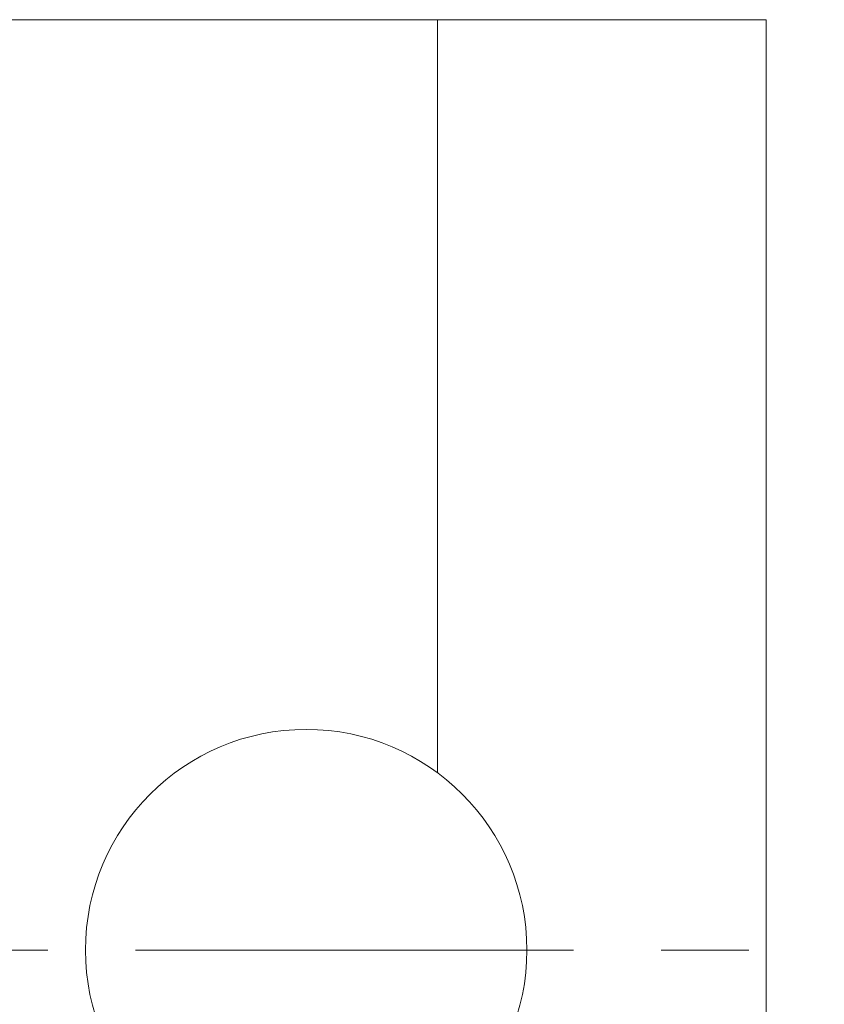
# Model space of a CAD drawing. Header units: inches. Extents: x 1 to 19.9, y 2.6 to 16.1.
# Tile 17 of 70: x 5.6 to 6.5, y 9.5 to 10.6. Entities that reach past the tile are written whole.
import ezdxf

# ---------------------------------------------------------------- set-up
doc = ezdxf.new("R2010")
doc.units = ezdxf.units.IN
doc.header["$MEASUREMENT"] = 0
doc.linetypes.add('CENTERX2', pattern=[0.8, 0.5, -0.1, 0.1, -0.1])
doc.layers.add('SLD-0', color=7, linetype='Continuous')

msp = doc.modelspace()

# ---------------------------------------------------------------- linework, layer by layer
at = {"color": 7, "linetype": 'Continuous', "lineweight": 15}
for p, q in [((6.0408, 10.6246), (5.2331, 10.6246)), ((6.4158, 10.6246), (6.0408, 10.6246)), ((6.0408, 10.6246), (6.0408, 9.7645)), ((6.4158, 10.6246), (6.4158, 8.4996))]:
    msp.add_line(p, q, dxfattribs=at)
msp.add_circle((5.8908, 9.5621), 0.252, dxfattribs=at)
at = {"layer": 'SLD-0', "color": 7, "linetype": 'CENTERX2', "lineweight": 0}
msp.add_line((3.296, 9.5621), (6.4823, 9.5621), dxfattribs=at)

doc.saveas('drawing.dxf')
